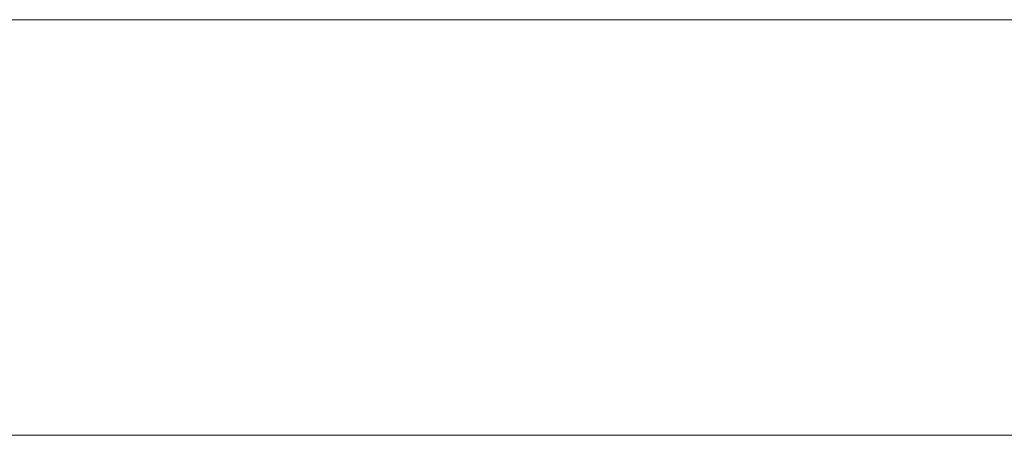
# Model space of a CAD drawing. Header units: centimetres. Extents: x -26.3 to 27.5, y 4.2 to 67.9.
# Tile 98 of 256: x -21.8 to -17.3, y 6 to 7.9. Entities that reach past the tile are written whole.
import ezdxf

# ---------------------------------------------------------------- set-up
doc = ezdxf.new("R2010")
doc.units = ezdxf.units.CM
doc.header["$LTSCALE"] = 2.54
doc.layers.add('Lucido design-1', color=7, linetype='Continuous')

# ---------------------------------------------------------------- blocks, each defined once
blk = doc.blocks.new('Gruppo-3-1')
at = {"color": 94, "linetype": 'Continuous', "lineweight": 9}
for points in [[(-26.32, 7.9002, -1142.1142), (27.48, 7.9002, -1142.1142), (27.48, 7.9002, -1177.8142), (-26.32, 7.9002, -1177.8142)], [(27.48, 7.9002, -1177.8142), (27.48, 6.0002, -1177.8142), (-26.32, 6.0002, -1177.8142), (-26.32, 7.9002, -1177.8142)], [(-26.32, 7.9002, -1142.1142), (-26.32, 6.0002, -1142.1142), (27.48, 6.0002, -1142.1142), (27.48, 7.9002, -1142.1142)], [(-26.32, 7.9002, -1106.0142), (27.48, 7.9002, -1106.0142), (27.48, 7.9002, -1141.7142), (-26.32, 7.9002, -1141.7142)], [(27.48, 7.9002, -1141.7142), (27.48, 6.0002, -1141.7142), (-26.32, 6.0002, -1141.7142), (-26.32, 7.9002, -1141.7142)], [(-26.32, 7.9002, -1106.0142), (-26.32, 6.0002, -1106.0142), (27.48, 6.0002, -1106.0142), (27.48, 7.9002, -1106.0142)], [(-26.32, 6.0002, -1142.1142), (27.48, 6.0002, -1142.1142), (27.48, 6.0002, -1177.8142), (-26.32, 6.0002, -1177.8142)], [(-26.32, 6.0002, -1106.0142), (27.48, 6.0002, -1106.0142), (27.48, 6.0002, -1141.7142), (-26.32, 6.0002, -1141.7142)]]:
    blk.add_3dface(points, dxfattribs=at)

msp = doc.modelspace()

# ---------------------------------------------------------------- block references
at = {"layer": 'Lucido design-1', "color": 7}
msp.add_blockref('Gruppo-3-1', (0, 0), dxfattribs=at)

doc.saveas('drawing.dxf')
